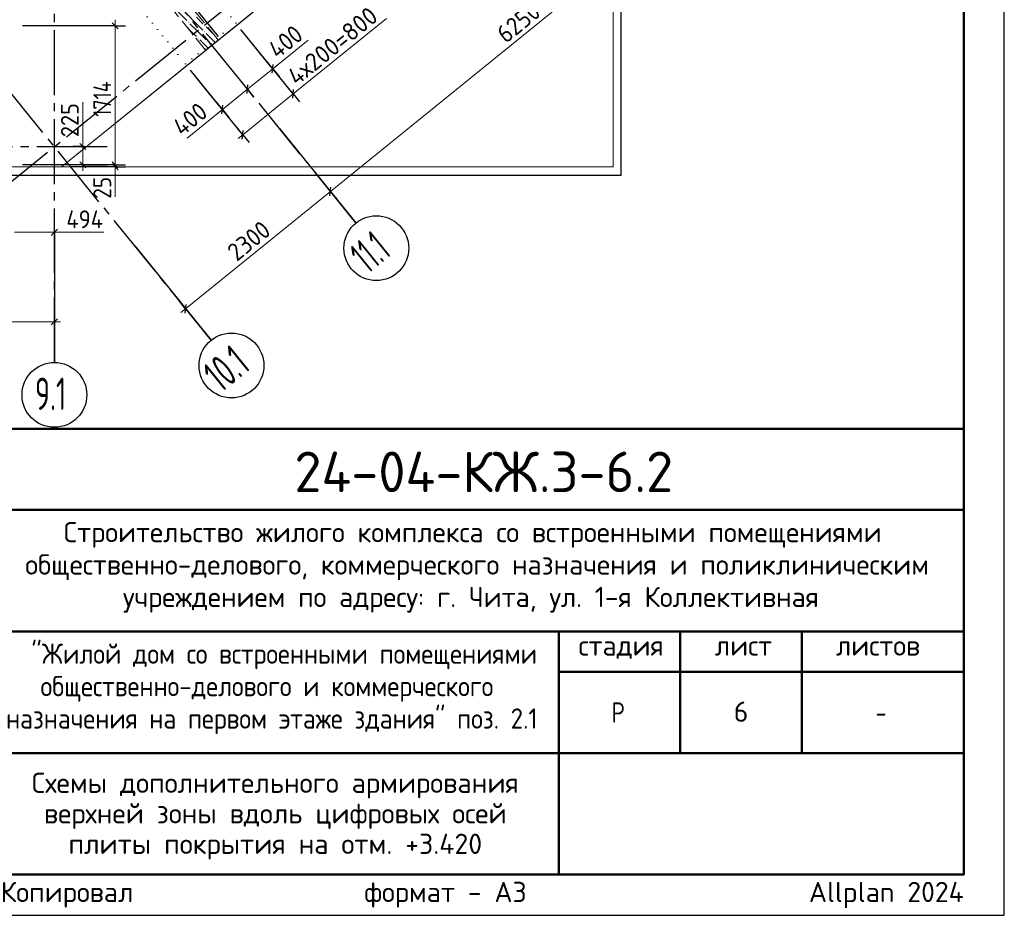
# Model space of a CAD drawing. Header units: millimetres. Extents: x 0 to 42000, y -76 to 29700.
# Tile 10 of 16: x 29844 to 42000, y -76 to 11048. Entities that reach past the tile are written whole.
import ezdxf

# ---------------------------------------------------------------- set-up
doc = ezdxf.new("R2010")
doc.units = ezdxf.units.MM
for name, pattern in [('______2', [270, 200, -70]), ('______5', [1100, 800, -100, 100, -100]), ('______9', [100, 0, -100])]:
    doc.linetypes.add(name, pattern=pattern)
for name, color, linetype, lineweight in [('Standard', 7, 'Continuous', 25), ('ЖБ Перекрытие верхний уровень', 7, 'Continuous', 18), ('Надписи', 7, 'Continuous', 25), ('Позиционная метка номер позиции', 7, 'Continuous', 13), ('Размерная линия_ общее', 7, 'Continuous', 13)]:
    doc.layers.add(name, color=color, linetype=linetype, lineweight=lineweight)
doc.layers.add('ЖБ Пилон', color=7, linetype='______2', lineweight=13, true_color=0xa0a0a0)
doc.layers.add('Оси', color=7, linetype='______5', lineweight=13, true_color=0x656565)
doc.styles.add('ISOCPEUR', font='txt')

msp = doc.modelspace()

# ---------------------------------------------------------------- hatches: boundary and pattern name
at = {"layer": 'ЖБ Пилон', "linetype": 'Continuous', "lineweight": 18, "transparency": 33554687}
for points in [[(31920, 11019), (31927, 11026), (31933, 11019), (31927, 11013)], [(32120, 10979), (32127, 10986), (32133, 10979), (32127, 10973)], [(32040, 10819), (32047, 10826), (32053, 10819), (32047, 10813)], [(32120, 10899), (32127, 10906), (32133, 10899), (32127, 10893)], [(32240, 10859), (32243, 10862), (32249, 10855), (32247, 10853)], [(32160, 10779), (32167, 10786), (32173, 10779), (32167, 10773)]]:
    msp.add_hatch(color=7, dxfattribs=at).paths.add_polyline_path(points, flags=16)

# ---------------------------------------------------------------- linework, layer by layer
at = {"color": 7, "linetype": 'Continuous', "lineweight": 25, "transparency": 33554687}
msp.add_line((32299, 10841), (31080, 12347), dxfattribs=at)
at = {"layer": 'Standard', "color": 7, "linetype": 'Continuous', "lineweight": 18, "transparency": 33554687}
for p, q in [((37172, 14747), (30362, 9232)), ((30362, 9232), (6829, 9232))]:
    msp.add_line(p, q, dxfattribs=at)
at = {"layer": 'Standard', "color": 7, "linetype": '______9', "lineweight": 13, "transparency": 33554687}
for p, q in [((32513, 11006), (31286, 12522)), ((30664, 12018), (31891, 10503)), ((31891, 10503), (32513, 11006))]:
    msp.add_line(p, q, dxfattribs=at)
at = {"layer": 'Standard', "color": 7, "linetype": 'Continuous', "lineweight": 50, "transparency": 33554687}
for p, q in [((23000, 6000), (41500, 6000)), ((29500, 5000), (41500, 5000)), ((29500, 3500), (41500, 3500)), ((36500, 2000), (36500, 3500)), ((38000, 2000), (38000, 3500)), ((39500, 2000), (39500, 3500)), ((36500, 3000), (41500, 3000)), ((29500, 2000), (41500, 2000)), ((36500, 500), (36500, 2000)), ((36500, 500), (36500, 2000))]:
    msp.add_line(p, q, dxfattribs=at)
at = {"layer": 'Standard', "color": 7, "linetype": 'Continuous', "lineweight": 25, "transparency": 33554687}
for p, q in [((41500, 500), (41500, 6000)), ((23000, 500), (41500, 500)), ((23000, 500), (41500, 500)), ((23000, 500), (41500, 500))]:
    msp.add_line(p, q, dxfattribs=at)
msp.add_lwpolyline([(0, 0), (42000, 0), (42000, 29700), (0, 29700), (0, 0)], close=True, dxfattribs=at)
at = {"layer": 'Standard', "color": 7, "linetype": 'Continuous', "lineweight": 50, "transparency": 33554687}
msp.add_lwpolyline([(2000, 29200), (41500, 29200), (41500, 500), (2000, 500), (2000, 29200)], close=True, dxfattribs=at)
at = {"layer": 'Standard', "color": 7, "linetype": 'Continuous', "lineweight": 13, "transparency": 33554687}
for points in [[(41500, 29200), (2000, 29200), (2000, 6000), (41500, 6000), (41500, 29200)], [(5829, 9232), (37172, 9232), (37172, 27138), (4829, 23138), (5829, 9232)], [(6829, 9232), (37172, 9232), (37172, 25860), (6829, 25860), (6829, 9232)]]:
    msp.add_lwpolyline(points, dxfattribs=at)
at = {"layer": 'Standard', "color": 254, "linetype": 'Continuous', "lineweight": 25, "true_color": 0xc4c4ff, "transparency": 33554687}
msp.add_lwpolyline([(6729, 9132), (37272, 9132), (37272, 25960), (6729, 25960), (6729, 9132)], dxfattribs=at)
at = {"layer": 'Standard', "color": 7, "linetype": 'Continuous', "lineweight": 25, "transparency": 33554687}
msp.add_lwpolyline([(41500, 6000), (23000, 6000), (23000, 500), (41500, 500), (41500, 6000)], dxfattribs=at)
at = {"layer": 'ЖБ Перекрытие верхний уровень', "color": 7, "linetype": 'Continuous', "lineweight": 18, "transparency": 33554687}
for p, q in [((30362, 9232), (37172, 14747)), ((6829, 9232), (30362, 9232))]:
    msp.add_line(p, q, dxfattribs=at)
at = {"layer": 'ЖБ Пилон', "color": 253, "linetype": '______2', "lineweight": 13, "true_color": 0xa0a0a0, "transparency": 33554687}
for p, q in [((32296, 10798), (31666, 11575)), ((31511, 11449), (32140, 10672)), ((32140, 10672), (32296, 10798))]:
    msp.add_line(p, q, dxfattribs=at)
at = {"layer": 'ЖБ Пилон', "color": 9, "linetype": 'Continuous', "lineweight": 18, "true_color": 0xc7c7c7, "transparency": 33554687}
for p, q in [((31787, 11159), (31907, 11039)), ((32027, 10999), (31907, 11119)), ((32027, 11079), (32107, 10999)), ((31947, 10919), (31910, 10957)), ((31947, 10999), (32027, 10919)), ((32027, 10999), (32107, 10919)), ((32187, 10919), (32147, 10959)), ((31947, 10919), (32027, 10839)), ((32027, 10919), (32147, 10799)), ((32147, 10879), (32258, 10768)), ((32227, 10879), (32187, 10919)), ((32067, 10799), (32170, 10696)), ((32187, 10759), (32214, 10732))]:
    msp.add_line(p, q, dxfattribs=at)
at = {"layer": 'Оси', "color": 8, "linetype": '______5', "lineweight": -3, "transparency": 33554687}
for p, q in [((33995, 8540), (22617, 22591)), ((32208, 7093), (20829, 21143)), ((29566, 8909), (39653, 17078)), ((30273, 6819), (30273, 11750)), ((3656, 9482), (30796, 9482))]:
    msp.add_line(p, q, dxfattribs=at)
at = {"layer": 'Оси', "color": 7, "linetype": 'Continuous', "lineweight": 25, "transparency": 33554687}
for p, q in [((33051, 9706), (33995, 8540)), ((30273, 8319), (30273, 6819)), ((31264, 8258), (32208, 7093))]:
    msp.add_line(p, q, dxfattribs=at)
for centre in [(34247, 8229), (32459, 6782), (30273, 6419)]:
    msp.add_circle(centre, 400, dxfattribs=at)
at = {"layer": 'Позиционная метка номер позиции', "color": 251, "linetype": 'Continuous', "lineweight": 13, "true_color": 0x656565, "transparency": 33554687}
for p, q in [((33220, 10132), (34371, 11064)), ((33404, 10796), (32969, 10443)), ((30624, 9482), (30624, 10032)), ((32347, 9940), (31912, 9587)), ((31024, 9232), (31024, 8862)), ((30273, 8425), (30883, 8425))]:
    msp.add_line(p, q, dxfattribs=at)
at = {"layer": 'Размерная линия_ общее', "color": 7, "linetype": 'Continuous', "lineweight": 13, "transparency": 33554687}
for p, q in [((33680, 8929), (38538, 12862)), ((31893, 7481), (33680, 8929)), ((31893, 7481), (31835, 7434)), ((19459, 7319), (30273, 7319)), ((30273, 7319), (30348, 7319))]:
    msp.add_line(p, q, dxfattribs=at)
at = {"layer": 'Размерная линия_ общее', "color": 251, "linetype": 'Continuous', "lineweight": -3, "true_color": 0x656565, "transparency": 33554687}
for p, q in [((31024, 10971), (29879, 10971)), ((31024, 10971), (30899, 10971)), ((31024, 10971), (31149, 10971)), ((33220, 10132), (32576, 10928)), ((32969, 10443), (32890, 10540)), ((32599, 9629), (31954, 10425)), ((32969, 10443), (33047, 10346)), ((32658, 10191), (32579, 10289)), ((33220, 10132), (33142, 10229)), ((32658, 10191), (32736, 10094)), ((33220, 10132), (33299, 10035)), ((32347, 9940), (32268, 10037)), ((32347, 9940), (32426, 9843)), ((32599, 9629), (32520, 9726)), ((32599, 9629), (32677, 9532)), ((30624, 9482), (30499, 9482)), ((30624, 9482), (30749, 9482)), ((30624, 9482), (30924, 9482)), ((30624, 9257), (30499, 9257)), ((30624, 9257), (30749, 9257)), ((30624, 9257), (30924, 9257)), ((31024, 9257), (30899, 9257)), ((31024, 9257), (31149, 9257)), ((31024, 9232), (30899, 9232)), ((31024, 9232), (31149, 9232)), ((30273, 8425), (30273, 8550)), ((30273, 8425), (30273, 8300))]:
    msp.add_line(p, q, dxfattribs=at)
at = {"layer": 'Размерная линия_ общее', "color": 251, "linetype": 'Continuous', "lineweight": 25, "true_color": 0x656565, "transparency": 33554687}
for p, q in [((30987, 11009), (31062, 10934)), ((32963, 10390), (32974, 10496)), ((32652, 10139), (32663, 10244)), ((33215, 10080), (33226, 10185)), ((32341, 9887), (32352, 9992)), ((32593, 9576), (32604, 9682)), ((30662, 9445), (30587, 9519)), ((30662, 9219), (30587, 9295)), ((30987, 9295), (31062, 9219)), ((30987, 9270), (31062, 9195)), ((30235, 8387), (30310, 8462))]:
    msp.add_line(p, q, dxfattribs=at)
at = {"layer": 'Размерная линия_ общее', "color": 251, "linetype": 'Continuous', "lineweight": 13, "true_color": 0x656565, "transparency": 33554687}
for p, q in [((31024, 10971), (31024, 11046)), ((32969, 10443), (33027, 10490)), ((32658, 10191), (32969, 10443)), ((32347, 9940), (32658, 10191)), ((32599, 9629), (33220, 10132)), ((33220, 10132), (33279, 10180)), ((32347, 9940), (32289, 9893)), ((32599, 9629), (32540, 9582)), ((30624, 9482), (30624, 9557)), ((30624, 9257), (30624, 9482)), ((30624, 9257), (30624, 9182)), ((31024, 9257), (31024, 9232)), ((31024, 9232), (31024, 9157)), ((29779, 8425), (30273, 8425)), ((30273, 8425), (30348, 8425))]:
    msp.add_line(p, q, dxfattribs=at)
at = {"layer": 'Размерная линия_ общее', "color": 253, "linetype": 'Continuous', "lineweight": -3, "true_color": 0xa0a0a0, "transparency": 33554687}
for p, q in [((33680, 8929), (33602, 9026)), ((33680, 8929), (33759, 8832)), ((33680, 8929), (33869, 8696)), ((31893, 7481), (31814, 7578)), ((30273, 7319), (30273, 7444)), ((31893, 7481), (31972, 7384)), ((31893, 7481), (32082, 7248)), ((30273, 7319), (30273, 7194)), ((30273, 7319), (30273, 7019))]:
    msp.add_line(p, q, dxfattribs=at)
at = {"layer": 'Размерная линия_ общее', "color": 7, "linetype": 'Continuous', "lineweight": 25, "transparency": 33554687}
for p, q in [((33675, 8876), (33686, 8981)), ((31887, 7428), (31898, 7534)), ((30235, 7282), (30310, 7357))]:
    msp.add_line(p, q, dxfattribs=at)
at = {"layer": 'Размерная линия_ общее', "color": 251, "linetype": 'Continuous', "lineweight": 13, "true_color": 0x656565, "transparency": 33554687}
msp.add_lwpolyline([(31024, 10971), (31024, 9812), (31024, 9812), (31024, 9257)], dxfattribs=at)
at = {"layer": 'Размерная линия_ общее', "color": 251, "linetype": 'Continuous', "lineweight": -3, "true_color": 0x656565, "transparency": 33554687}
for points in [[(32969, 10443), (32958, 10456), (32958, 10456), (32576, 10928)], [(32347, 9940), (32336, 9953), (32336, 9953), (32152, 10180), (32152, 10180), (31954, 10425)], [(32658, 10191), (32647, 10205), (32647, 10205), (32590, 10275)], [(31024, 9257), (31007, 9257), (31007, 9257), (29879, 9257)], [(31024, 9232), (31007, 9232), (31007, 9232), (30462, 9232)], [(30273, 8425), (30273, 8442), (30273, 8442), (30273, 8475)]]:
    msp.add_lwpolyline(points, dxfattribs=at)

# ---------------------------------------------------------------- texts
at = {"layer": 'Standard', "color": 7, "linetype": 'Continuous', "lineweight": 50, "transparency": 33554687, "insert": (33235, 5218), "char_height": 500, "width": 5041.59, "attachment_point": 7, "style": 'ISOCPEUR'}
msp.add_mtext('\\W0.98;24-04-КЖ.3-6.2', dxfattribs=at)
at = {"layer": 'Standard', "color": 7, "linetype": 'Continuous', "lineweight": 25, "transparency": 33554687, "char_height": 250, "attachment_point": 7, "style": 'ISOCPEUR'}
for s, insert, width in [('\\W0.99;Строительство жилого комплекса со встроенными помещениями', (30388, 4533), 10343.94), ('\\W0.99;общественно-делового, коммерческого назначения и поликлиническим', (29912, 4133), 11292.27), ('\\W0.99;учреждением по адресу: г. Чита, ул. 1-я Коллективная', (31119, 3733), 8881.18), ('\\W0.90;"Жилой дом со встроенными помещениями', (29989, 3033), 6132.5), ('\\W0.90;общественно-делового и коммерческого', (30102, 2633), 5904.56), ('\\W0.99;стадия    лист     листов', (36743, 3162), 4372.59), ('\\W0.90;назначения на первом этаже здания" поз. 2.1', (29676, 2233), 6756.08), ('\\W0.80;Р', (37150, 2375), 299.85), ('\\W0.78;-', (40412, 2375), 271.99)]:
    msp.add_mtext(s, dxfattribs=dict(at, insert=insert, width=width))
at = {"layer": 'Standard', "color": 7, "linetype": 'Continuous', "lineweight": 25, "transparency": 33554687, "insert": (33000, 1758), "char_height": 250, "width": 5991.88, "attachment_point": 2, "line_spacing_factor": 0.903614}
msp.add_mtext('\\A1;{\\fISOCPEUR|i0|b0;\\H250.000000;\\W1.000000;\\C7;Схемы дополнительного армирования}\\P{\\fISOCPEUR|i0|b0;\\H250.000000;\\W1.000000;\\C7;верхней зоны вдоль цифровых осей}\\P{\\fISOCPEUR|i0|b0;\\H250.000000;\\W1.000000;\\C7;плиты покрытия на отм. +3.420}\\P', dxfattribs=at)
at = {"layer": 'Standard', "color": 8, "linetype": 'Continuous', "lineweight": 13, "transparency": 33554687, "insert": (41500, 248), "char_height": 250, "width": 11749.46, "attachment_point": 6, "style": 'ISOCPEUR'}
msp.add_mtext('\\A1;{\\fISOCPEUR|i0|b0;\\H250.000000;\\W1.000000;\\C8;Копировал                  формат - А3                      Allplan 2024}\\P', dxfattribs=at)
at = {"layer": 'Надписи', "color": 7, "linetype": 'Continuous', "lineweight": 13, "transparency": 33554687, "insert": (38750, 2510), "char_height": 250, "width": 272.22, "attachment_point": 5, "style": 'ISOCPEUR'}
msp.add_mtext('\\A1;{\\fISOCPEUR|i0|b0;\\H250.000000;\\W1.000000;\\C7;6}\\P', dxfattribs=at)
at = {"layer": 'Оси', "color": 7, "linetype": 'Continuous', "lineweight": 35, "transparency": 33554687, "char_height": 400, "attachment_point": 7, "rotation": 39, "style": 'ISOCPEUR'}
for s, insert, width in [('\\W0.55;11.1', (34140, 7903), 686.63), ('\\W0.62;10.1', (32328, 6435), 762.73)]:
    msp.add_mtext(s, dxfattribs=dict(at, insert=insert, width=width))
at = {"layer": 'Оси', "color": 7, "linetype": 'Continuous', "lineweight": 35, "transparency": 33554687, "insert": (30033, 6233), "char_height": 400, "width": 605.94, "attachment_point": 7, "style": 'ISOCPEUR'}
msp.add_mtext('\\W0.63;9.1', dxfattribs=at)
at = {"layer": 'Размерная линия_ общее', "color": 251, "linetype": 'Continuous', "lineweight": 25, "true_color": 0x656565, "transparency": 33554687, "char_height": 220, "attachment_point": 7, "style": 'ISOCPEUR'}
for s, insert, width, rotation in [('\\W0.97;4х200=800', (33264, 10225), 1513.52, 39), ('\\W0.92;400', (33028, 10556), 584.44, 39), ('\\W0.81;1714', (30974, 9850), 638.47, 90), ('\\W0.91;225', (30574, 9600), 561.98, 90), ('\\W0.92;400', (31850, 9601), 584.44, 39), ('\\W0.87;25', (30974, 8839), 403.93, 90)]:
    msp.add_mtext(s, dxfattribs=dict(at, insert=insert, width=width, rotation=rotation))
at = {"layer": 'Размерная линия_ общее', "color": 7, "linetype": 'Continuous', "lineweight": 25, "transparency": 33554687, "char_height": 220, "attachment_point": 7, "rotation": 39, "style": 'ISOCPEUR'}
for s, insert, width in [('\\W0.93;6250', (35847, 10747), 718.1), ('\\W0.93;2300', (32524, 8057), 718.09)]:
    msp.add_mtext(s, dxfattribs=dict(at, insert=insert, width=width))
at = {"layer": 'Размерная линия_ общее', "color": 251, "linetype": 'Continuous', "lineweight": 25, "true_color": 0x656565, "transparency": 33554687, "insert": (30420, 8475), "char_height": 220, "width": 606.86, "attachment_point": 7, "style": 'ISOCPEUR'}
msp.add_mtext('\\W0.92;494', dxfattribs=at)

doc.saveas('drawing.dxf')
